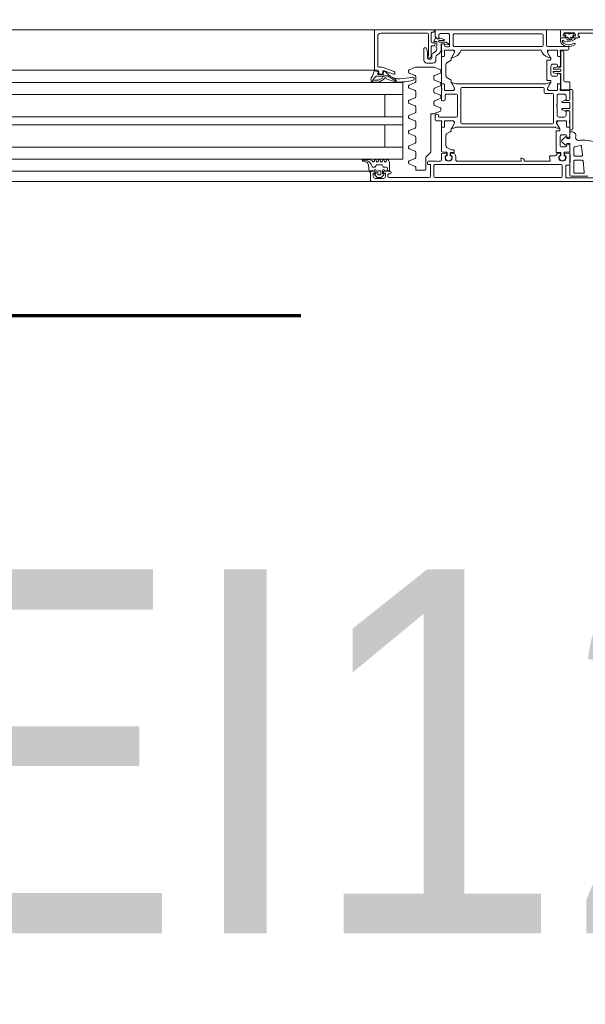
# Model space of a CAD drawing. Header units: centimetres. Extents: x -1631 to 1829, y -257 to 3158.
# Tile 58 of 129: x 364 to 392, y 972 to 1020. Entities that reach past the tile are written whole.
import ezdxf

# ---------------------------------------------------------------- set-up
doc = ezdxf.new("R2010")
doc.units = ezdxf.units.CM
doc.linetypes.add('Dash', pattern=[60, 30, -30])
doc.linetypes.add('Długa kreska', pattern=[142.875, 95.25, -47.625])
for name, color, linetype, lineweight in [('A-DETL', 90, 'Continuous', 9), ('A-DETL-GENF', 92, 'Continuous', 9), ('A-DOOR', 31, 'Continuous', 13), ('G-ANNO-TEXT', 231, 'Continuous', 13)]:
    doc.layers.add(name, color=color, linetype=linetype, lineweight=lineweight)
doc.styles.add('Arial', font='arial.ttf', dxfattribs={"width": 0.9, "height": 18})

# ---------------------------------------------------------------- blocks, each defined once
blk = doc.blocks.new('Schueco_FWS_ADS-75-SimplySmart_inw_Family-02 - FWS SI insert unit 90-2368450-6_piętro IV __13_80 m_ - stan projektowany')
at = {"layer": 'A-DETL-GENF'}
for p, q in [((74.6, 0.9), (-74.6, 0.9)), ((54.5, 0.4), (35.65, 0.4)), ((54.5, -0.2), (35.65, -0.2)), ((54.5, -0.8), (35.65, -0.8)), ((54.5, -1.9), (35.65, -1.9)), ((54.5, -2.3), (35.65, -2.3)), ((54.5, -3.4), (35.65, -3.4)), ((54.5, -4), (35.65, -4)), ((35.65, -4.6), (59.013, -4.6)), ((-75.5, -6.6), (75.5, -6.6))]:
    blk.add_line(p, q, dxfattribs=at)
at = {"layer": 'A-DOOR'}
for p, q in [((32.25, 0.9), (20.45, 0.9)), ((21.31, 0.73), (22.6, 0.73)), ((21.55, 0.645), (22.4, 0.645)), ((22.2, 0.495), (21.78, 0.495)), ((22.65, 0.68), (22.65, 0.14)), ((22.82, 0.12), (22.82, 0.65)), ((22.87, 0.7), (29.12, 0.7)), ((29.17, 0.65), (29.17, 0.12)), ((29.39, 0.7), (31.39, 0.7)), ((31.39, 0.52), (31.34, 0.52)), ((31.44, 0.65), (31.44, 0.57)), ((31.753, 0.685), (31.649, 0.581)), ((31.67, 0.75), (32.07, 0.75)), ((31.67, 0.53), (31.68, 0.53)), ((31.71, 0.5), (31.71, 0.37)), ((31.952, 0.7), (31.788, 0.7)), ((31.79, 0.42), (31.79, 0.53)), ((31.84, 0.58), (31.9, 0.58)), ((31.95, 0.53), (31.95, 0.42)), ((32.091, 0.581), (31.987, 0.685)), ((32.03, 0.37), (32.03, 0.5)), ((32.06, 0.53), (32.07, 0.53)), ((32.25, 0.9), (37.45, 0.9)), ((32.3, 0.45), (32.3, 0.85)), ((21.73, 0.44), (21.788, -0.11)), ((22.25, -0.105), (22.25, 0.445)), ((22.45, 0.04), (22.45, -0.45)), ((22.6, 0.09), (22.5, 0.09)), ((29.12, 0.07), (22.87, 0.07)), ((29.49, -0.05), (29.49, 0.02)), ((29.57, 0.3), (29.57, -0.259)), ((30.02, 0.35), (29.62, 0.35)), ((30.07, 0.203), (30.07, 0.3)), ((30.389, 0.038), (30.101, 0.157)), ((31.29, 0.47), (31.29, 0.45)), ((31.34, 0.4), (31.62, 0.4)), ((31.61, 0.37), (31.4, 0.37)), ((31.472, 0.37), (31.472, 0.25)), ((31.522, 0.2), (31.633, 0.2)), ((31.676, 0.175), (31.717, 0.105)), ((31.76, 0.08), (31.984, 0.08)), ((31.9, 0.37), (31.84, 0.37)), ((32.027, 0.105), (32.068, 0.175)), ((32.111, 0.2), (32.176, 0.2)), ((32.12, 0.4), (32.25, 0.4)), ((32.397, 0.103), (32.37, 0.41)), ((32.372, 0.4), (37.45, 0.4)), ((21.82, -0.41), (21.864, -0.829)), ((21.838, -0.155), (22.2, -0.155)), ((22.2, -0.355), (21.869, -0.355)), ((22.25, -0.763), (22.25, -0.405)), ((22.688, -0.37), (22.654, -0.37)), ((22.71, -0.36), (22.674, -0.36)), ((22.711, -0.482), (22.717, -0.403)), ((22.73, -0.522), (22.73, -0.38)), ((22.89, -0.38), (22.89, -0.505)), ((22.902, -0.403), (22.909, -0.482)), ((22.946, -0.36), (22.91, -0.36)), ((22.966, -0.37), (22.932, -0.37)), ((23.19, -0.36), (23.42, -0.36)), ((23.449, -0.324), (23.413, -0.136)), ((23.442, -0.1), (24.68, -0.1)), ((24.7, -0.12), (24.7, -0.13)), ((24.82, -0.25), (24.855, -0.25)), ((24.87, -0.1), (28.03, -0.1)), ((28.08, -0.15), (28.08, -0.3)), ((28.318, -0.37), (28.284, -0.37)), ((28.304, -0.36), (28.34, -0.36)), ((28.341, -0.482), (28.347, -0.403)), ((28.36, -0.38), (28.36, -0.505)), ((28.52, -0.522), (28.52, -0.38)), ((28.532, -0.403), (28.539, -0.482)), ((28.54, -0.36), (28.576, -0.36)), ((28.596, -0.37), (28.562, -0.37)), ((28.8, -0.45), (28.8, -0.15)), ((28.85, -0.1), (28.94, -0.1)), ((29.04, -0.1), (29.44, -0.1)), ((29.541, -0.329), (29.349, -0.521)), ((30.07, -0.547), (30.07, -0.283)), ((30.101, -0.237), (30.389, -0.118)), ((30.42, -0.002), (30.42, -0.078)), ((31.509, -0.15), (31.531, -0.09)), ((31.609, -0.09), (31.631, -0.15)), ((31.709, -0.15), (31.731, -0.09)), ((31.809, -0.09), (31.831, -0.15)), ((31.909, -0.15), (31.931, -0.09)), ((32.009, -0.09), (32.031, -0.15)), ((32.11, -0.14), (32.11, -0.1)), ((32.409, -0.18), (32.676, -0.18)), ((32.684, -0.101), (32.558, -0.076)), ((32.674, -0.158), (32.701, -0.172)), ((21.924, -0.872), (22.21, -0.811)), ((22.45, -0.846), (22.45, -0.583)), ((22.468, -0.563), (22.712, -0.542)), ((22.5, -0.5), (22.691, -0.5)), ((22.568, -0.954), (22.524, -0.942)), ((22.6, -0.855), (22.6, -0.93)), ((22.83, -0.805), (22.65, -0.805)), ((22.664, -0.896), (22.816, -1.023)), ((22.91, -0.525), (23.11, -0.525)), ((22.929, -0.5), (22.965, -0.5)), ((22.93, -1.305), (22.93, -0.905)), ((23.13, -0.545), (23.13, -1.585)), ((28.17, -0.545), (28.17, -0.635)), ((28.34, -0.525), (28.19, -0.525)), ((28.28, -0.5), (28.321, -0.5)), ((28.754, -0.561), (28.538, -0.542)), ((28.559, -0.5), (28.75, -0.5)), ((28.58, -0.869), (28.58, -1.375)), ((28.8, -1.729), (28.8, -0.61)), ((29.32, -0.591), (29.32, -2.4)), ((30.389, -0.712), (30.101, -0.593)), ((30.101, -0.987), (30.389, -0.868)), ((30.42, -0.752), (30.42, -0.828)), ((37.45, -0.8), (30.7, -0.8)), ((22.45, -1.729), (22.45, -1.364)), ((22.524, -1.268), (22.568, -1.256)), ((22.6, -1.28), (22.6, -1.355)), ((22.65, -1.405), (22.83, -1.405)), ((22.816, -1.177), (22.664, -1.304)), ((30.07, -1.297), (30.07, -1.033)), ((30.389, -1.462), (30.101, -1.343)), ((22.3, -3.59), (22.3, -1.7)), ((22.45, -1.81), (22.45, -2)), ((22.579, -1.78), (22.48, -1.78)), ((22.58, -1.779), (22.5, -1.779)), ((22.609, -2.08), (22.609, -1.81)), ((22.61, -2.049), (22.61, -1.809)), ((22.94, -1.625), (22.94, -1.691)), ((22.947, -1.716), (23.081, -1.949)), ((23.11, -1.605), (22.96, -1.605)), ((28.067, -1.78), (23.182, -1.78)), ((28.303, -1.716), (28.169, -1.949)), ((28.31, -1.647), (28.31, -1.691)), ((28.53, -1.462), (28.36, -1.56)), ((28.64, -2.049), (28.64, -1.809)), ((28.641, -1.81), (28.641, -2.08)), ((28.67, -1.779), (28.75, -1.779)), ((28.77, -1.78), (28.671, -1.78)), ((28.8, -2), (28.8, -1.81)), ((30.07, -2.047), (30.07, -1.783)), ((30.101, -1.737), (30.389, -1.618)), ((30.42, -1.502), (30.42, -1.578)), ((22.45, -2.1), (22.45, -2.54)), ((22.47, -2.028), (22.47, -2.072)), ((23.05, -2.1), (22.629, -2.1)), ((22.994, -2.099), (22.66, -2.099)), ((22.73, -2.28), (22.98, -2.28)), ((23.08, -2.38), (23.08, -2.8)), ((23.25, -3.4), (23.25, -2)), ((23.3, -1.95), (27.78, -1.95)), ((27.83, -2), (27.83, -2.8)), ((28, -3.37), (28, -2.33)), ((28.05, -2.28), (28.9, -2.28)), ((28.621, -2.1), (28.2, -2.1)), ((28.256, -2.099), (28.59, -2.099)), ((28.78, -2.072), (28.78, -2.028)), ((29.05, -2.1), (28.8, -2.1)), ((28.95, -2.33), (28.95, -2.37)), ((29, -2.42), (29.05, -2.42)), ((29.1, -2.37), (29.1, -2.15)), ((30.389, -2.212), (30.101, -2.093)), ((30.101, -2.487), (30.389, -2.368)), ((30.42, -2.252), (30.42, -2.328)), ((22.44, -2.73), (22.44, -2.97)), ((22.81, -2.7), (22.47, -2.7)), ((22.49, -2.6), (22.64, -2.6)), ((22.68, -2.574), (22.823, -2.64)), ((22.84, -2.667), (22.84, -2.67)), ((23.08, -2.9), (23.08, -3.32)), ((27.83, -2.9), (27.83, -3.7)), ((28.82, -2.628), (28.82, -2.692)), ((29.161, -2.454), (28.851, -2.582)), ((28.851, -2.738), (29.139, -2.857)), ((29.17, -2.903), (29.17, -3.043)), ((29.27, -2.45), (29.18, -2.45)), ((30.07, -2.797), (30.07, -2.533)), ((30.389, -2.962), (30.101, -2.843)), ((22.45, -3.16), (22.45, -3.55)), ((22.47, -3), (22.81, -3)), ((22.64, -3.1), (22.49, -3.1)), ((22.823, -3.06), (22.68, -3.126)), ((22.84, -3.03), (22.84, -3.033)), ((28.62, -3.13), (28.62, -3.32)), ((28.75, -3.08), (28.67, -3.08)), ((28.8, -3.6), (28.8, -3.13)), ((28.82, -3.255), (28.82, -3.318)), ((29.139, -3.089), (28.851, -3.209)), ((28.851, -3.364), (29.139, -3.484)), ((30.07, -3.547), (30.07, -3.283)), ((30.101, -3.237), (30.389, -3.118)), ((30.42, -3.002), (30.42, -3.078)), ((37.45, -3.4), (30.7, -3.4)), ((22.45, -3.995), (22.45, -3.655)), ((22.48, -3.625), (22.86, -3.625)), ((22.5, -3.6), (22.9, -3.6)), ((22.98, -3.42), (22.73, -3.42)), ((22.89, -3.655), (22.89, -4.415)), ((22.9, -3.7), (22.9, -3.89)), ((22.92, -3.628), (22.92, -3.672)), ((23.059, -3.89), (23.059, -3.62)), ((23.06, -3.651), (23.06, -3.891)), ((23.079, -3.6), (23.5, -3.6)), ((23.444, -3.601), (23.11, -3.601)), ((23.67, -3.45), (23.3, -3.45)), ((23.397, -3.984), (23.531, -3.751)), ((23.72, -3.7), (23.72, -3.5)), ((27.78, -3.75), (23.77, -3.75)), ((28.52, -3.42), (28.05, -3.42)), ((28.169, -3.751), (28.303, -3.984)), ((28.2, -3.6), (28.621, -3.6)), ((28.59, -3.601), (28.256, -3.601)), ((28.64, -3.891), (28.64, -3.651)), ((28.641, -3.62), (28.641, -3.89)), ((28.78, -3.672), (28.78, -3.628)), ((28.8, -3.89), (28.8, -3.7)), ((28.82, -3.882), (28.82, -3.945)), ((29.139, -3.716), (28.851, -3.836)), ((29.17, -3.53), (29.17, -3.67)), ((30.389, -3.712), (30.101, -3.593)), ((30.101, -3.987), (30.389, -3.868)), ((30.42, -3.752), (30.42, -3.828)), ((22.69, -4.025), (22.48, -4.025)), ((22.74, -5.515), (22.74, -4.075)), ((22.9, -3.971), (22.9, -4.341)), ((22.93, -3.92), (23.029, -3.92)), ((23.03, -3.921), (22.95, -3.921)), ((23.05, -4.425), (23.05, -4.35)), ((23.1, -4.3), (23.28, -4.3)), ((23.39, -4.08), (23.39, -4.009)), ((23.56, -4.1), (23.41, -4.1)), ((23.58, -5.08), (23.58, -4.12)), ((23.632, -3.92), (28.067, -3.92)), ((28.31, -4.009), (28.31, -4.053)), ((28.36, -4.14), (28.53, -4.238)), ((28.58, -4.325), (28.58, -4.875)), ((28.75, -3.921), (28.67, -3.921)), ((28.671, -3.92), (28.77, -3.92)), ((28.8, -5.229), (28.8, -3.971)), ((28.851, -3.991), (29.139, -4.111)), ((29.139, -4.343), (28.851, -4.462)), ((29.17, -4.157), (29.17, -4.297)), ((30.07, -4.297), (30.07, -4.033)), ((30.389, -4.462), (30.101, -4.343)), ((31.462, -4.315), (31.033, -4.063)), ((31.064, -4.153), (31.303, -4.297)), ((31.48, -4.163), (31.066, -4.021)), ((31.61, -4.329), (31.512, -4.329)), ((31.65, -4.155), (31.61, -4.21)), ((31.856, -4.03), (31.689, -4.121)), ((31.884, -4.129), (31.766, -4.193)), ((32.178, -4.015), (31.913, -4.015)), ((32.19, -4.108), (31.966, -4.108)), ((32.16, -4.161), (32.234, -4.031)), ((22.89, -4.57), (22.89, -4.62)), ((22.89, -4.775), (22.89, -5.535)), ((22.9, -4.859), (22.9, -5.229)), ((23.236, -4.54), (22.92, -4.54)), ((22.92, -4.65), (23.236, -4.65)), ((23.05, -4.745), (22.92, -4.745)), ((22.974, -4.437), (23.018, -4.449)), ((23.018, -4.751), (22.974, -4.763)), ((23.05, -4.85), (23.05, -4.775)), ((23.076, -4.423), (23.243, -4.468)), ((23.243, -4.722), (23.076, -4.767)), ((23.266, -4.497), (23.266, -4.51)), ((23.266, -4.68), (23.266, -4.693)), ((23.38, -4.4), (23.38, -4.8)), ((28.82, -4.508), (28.82, -4.572)), ((28.851, -4.618), (29.161, -4.746)), ((29.18, -4.75), (30.06, -4.75)), ((30.079, -4.746), (30.389, -4.618)), ((30.42, -4.502), (30.42, -4.578)), ((31.1, -4.45), (31.1, -4.482)), ((31.133, -4.529), (31.732, -4.747)), ((31.633, -4.573), (31.167, -4.403)), ((31.601, -4.54), (31.628, -4.54)), ((31.658, -4.514), (31.671, -4.411)), ((31.7, -4.385), (31.911, -4.385)), ((31.7, -4.45), (31.7, -4.526)), ((31.749, -4.75), (31.9, -4.75)), ((31.85, -4.4), (31.75, -4.4)), ((31.9, -4.55), (31.9, -4.45)), ((31.941, -4.419), (31.93, -4.509)), ((32.05, -4.6), (31.95, -4.6)), ((31.95, -4.8), (31.95, -6.28)), ((31.954, -4.542), (32.093, -4.569)), ((32.05, -4.6), (37.45, -4.6)), ((22.9, -5.31), (22.9, -5.5)), ((23.029, -5.28), (22.93, -5.28)), ((22.95, -5.279), (23.03, -5.279)), ((23.059, -5.58), (23.059, -5.31)), ((23.06, -5.309), (23.06, -5.549)), ((23.28, -4.9), (23.1, -4.9)), ((23.39, -5.191), (23.39, -5.12)), ((23.531, -5.449), (23.397, -5.216)), ((23.41, -5.1), (23.56, -5.1)), ((28.303, -5.216), (28.169, -5.449)), ((28.31, -5.147), (28.31, -5.191)), ((28.53, -4.962), (28.36, -5.06)), ((28.64, -5.549), (28.64, -5.309)), ((28.641, -5.31), (28.641, -5.58)), ((28.67, -5.279), (28.75, -5.279)), ((28.77, -5.28), (28.671, -5.28)), ((28.8, -5.5), (28.8, -5.31)), ((29.017, -5.352), (28.933, -5.41)), ((29.07, -5.1), (29.07, -5.249)), ((29.52, -4.95), (29.22, -4.95)), ((29.27, -5.322), (29.27, -5.2)), ((29.3, -5.312), (29.3, -5.76)), ((29.337, -5.227), (29.305, -5.289)), ((29.32, -5.15), (29.43, -5.15)), ((29.42, -5.2), (29.382, -5.2)), ((29.47, -5.28), (29.47, -5.25)), ((29.67, -5.68), (29.67, -5.1)), ((22.5, -5.65), (22.5, -5.72)), ((22.9, -5.6), (22.55, -5.6)), ((22.55, -5.77), (23.55, -5.77)), ((22.86, -5.565), (22.79, -5.565)), ((22.92, -5.528), (22.92, -5.572)), ((23.5, -5.6), (23.079, -5.6)), ((23.11, -5.599), (23.444, -5.599)), ((23.6, -5.82), (23.6, -6.55)), ((23.77, -6.35), (23.77, -5.82)), ((23.82, -5.77), (28.17, -5.77)), ((27.8, -5.6), (23.9, -5.6)), ((28.621, -5.6), (28.2, -5.6)), ((28.22, -5.82), (28.22, -6.35)), ((28.256, -5.599), (28.59, -5.599)), ((28.39, -6.32), (28.39, -5.81)), ((28.44, -5.76), (28.55, -5.76)), ((28.78, -5.572), (28.78, -5.528)), ((28.8, -5.85), (28.8, -5.6)), ((28.805, -5.656), (28.805, -5.885)), ((29.03, -5.71), (29.03, -5.646)), ((29.03, -6), (29.03, -5.81)), ((29.094, -5.523), (29.206, -5.445)), ((29.25, -5.81), (29.158, -5.81)), ((29.563, -5.7), (29.65, -5.7)), ((22.01, -6.2), (22.22, -6.2)), ((22.72, -6.2), (22.85, -6.2)), ((22.9, -6.25), (22.9, -6.55)), ((28.442, -5.911), (28.568, -5.988)), ((28.616, -5.858), (28.45, -5.874)), ((28.594, -5.995), (28.89, -5.995)), ((28.638, -5.885), (28.638, -5.878)), ((28.785, -5.905), (28.658, -5.905)), ((28.664, -6.114), (28.867, -6.184)), ((28.89, -6.075), (28.67, -6.075)), ((29.3, -6), (29.3, -6.43)), ((20.7, -6.43), (21.99, -6.43)), ((22.276, -6.421), (22.252, -6.397)), ((22.27, -6.45), (22.67, -6.45)), ((22.327, -6.43), (22.297, -6.43)), ((22.643, -6.43), (22.613, -6.43)), ((22.688, -6.397), (22.664, -6.421)), ((28.17, -6.4), (23.82, -6.4)), ((28.83, -6.42), (28.49, -6.42)), ((31.8, -6.43), (29.49, -6.43)), ((32.1, -6.6), (37.45, -6.6))]:
    blk.add_line(p, q, dxfattribs=at)
at = {"layer": 'A-DOOR', "flags": 128}
for points in [[(22.45, 0.595), (22.45, -0.03), (22.43, -0.03), (22.43, -0.43), (22.45, -0.43), (22.45, -0.97), (22.6, -0.97), (22.616, -0.911)], [(29.44, 0.07), (29.34, 0.07), (29.34, 0.65)], [(31.67, 0.45), (31.67, 0.5), (31.57, 0.5), (31.57, 0.65)], [(32.17, 0.65), (32.17, 0.5), (32.07, 0.5), (32.07, 0.45)], [(31.37, 0.34), (31.37, -0.06), (31.435, -0.16)], [(32.33, 0.45), (32.33, 0.37), (32.13, 0.37)], [(24.875, -0.23), (24.875, -0.223), (24.85, -0.19), (24.85, -0.12)], [(37.45, -4), (30.7, -4), (30.7, -0.2), (37.45, -0.2)], [(28.19, -0.655), (28.305, -0.655), (28.53, -0.782)], [(31.6, -0.8), (31.6, -1.9), (30.7, -1.9), (37.45, -1.9)], [(22.616, -1.289), (22.6, -1.23), (22.45, -1.23), (22.45, -1.555), (22.35, -1.555)], [(22.35, -1.65), (22.44, -1.65), (22.44, -2.55)], [(22.962, -1.741), (23.1, -1.98), (23.1, -2.05)], [(28.15, -2.05), (28.15, -1.98), (28.288, -1.741)], [(22.5, -2.59), (22.63, -2.59), (22.63, -2.38)], [(31.6, -3.4), (31.6, -2.3), (30.7, -2.3), (37.45, -2.3)], [(22.44, -3.15), (22.44, -3.64), (22.35, -3.64)], [(22.63, -3.32), (22.63, -3.11), (22.5, -3.11)], [(23.55, -3.65), (23.55, -3.72), (23.412, -3.959)], [(28.288, -3.959), (28.15, -3.72), (28.15, -3.65)], [(31.711, -4.241), (31.673, -4.303), (32.009, -4.303)], [(22.92, -4.445), (23.05, -4.445), (23.051, -4.439)], [(29.25, -6.48), (29.15, -6.48), (29.15, -6.6), (32.1, -6.6), (32.1, -4.65)], [(23.412, -5.241), (23.55, -5.48), (23.55, -5.55)], [(28.15, -5.55), (28.15, -5.48), (28.288, -5.241)], [(29.44, -6.38), (29.44, -5.3), (29.45, -5.3)], [(29.48, -5.2), (29.48, -5.45), (29.513, -5.658)], [(29.14, -5.821), (29.102, -5.896), (29.1, -5.95), (29.25, -5.95)], [(22.85, -6.6), (14.2, -6.6), (14.2, -6.26), (14.31, -6.15), (14.37, -6.15), (14.37, -6.32)], [(22.04, -6.38), (22.04, -6.28), (21.96, -6.28), (21.96, -6.25)], [(22.27, -6.33), (22.3, -6.33), (22.3, -6.2), (22.16, -6.2)], [(22.27, -6.25), (22.27, -6.3), (22.17, -6.3), (22.17, -6.35)], [(22.85, -6.2), (22.64, -6.2), (22.64, -6.33), (22.67, -6.33)], [(22.77, -6.35), (22.77, -6.3), (22.67, -6.3), (22.67, -6.25)], [(22.9, -6.006), (22.9, -6.015), (22.9, -6.15)], [(23.65, -6.6), (29.1, -6.6), (29.1, -6.26), (28.99, -6.15), (28.93, -6.15), (28.93, -6.32)], [(28.65, -5.86), (28.65, -5.9), (28.75, -5.9)], [(28.935, -6.15), (29, -6.15), (29.054, -6.212)], [(29.088, -6.206), (29.17, -6.02), (29.05, -6.02)]]:
    blk.add_lwpolyline(points, dxfattribs=at)
for points in [[(22.38, -6.227), (22.34, -6.213), (22.346, -6.149), (22.34, -6.213)], [(22.523, -6.212), (22.47, -6.099), (22.417, -6.212), (22.47, -6.099)], [(22.583, -6.115), (22.6, -6.213), (22.56, -6.227), (22.6, -6.213)]]:
    blk.add_lwpolyline(points, close=True, dxfattribs=at)
at = {"layer": 'A-DOOR'}
for centre, radius, start, end in [((21.78, 0.445), 0.05, 90, 186), ((22.2, 0.445), 0.05, 360, 90), ((22.4, 0.595), 0.05, 0, 90), ((22.6, 0.68), 0.05, 360, 90), ((22.87, 0.65), 0.05, 90, 180), ((29.12, 0.65), 0.05, 0, 90), ((29.39, 0.65), 0.05, 90, 180), ((31.34, 0.47), 0.05, 90, 180), ((31.39, 0.65), 0.05, 360, 90), ((31.39, 0.57), 0.05, 270, 0), ((31.67, 0.65), 0.1, 90, 180), ((31.67, 0.56), 0.03, 134.9981, 270.0001), ((31.68, 0.5), 0.03, 0, 90), ((31.788, 0.65), 0.05, 90, 135.0277), ((31.84, 0.53), 0.05, 89.9979, 180.0021), ((31.9, 0.53), 0.05, 359.9979, 90.0021), ((31.952, 0.65), 0.05, 44.9798, 90), ((32.06, 0.5), 0.03, 90, 180), ((32.07, 0.65), 0.1, 0, 90), ((32.07, 0.56), 0.03, 270.0055, 44.9966), ((32.25, 0.85), 0.05, 360, 90), ((22.5, 0.04), 0.05, 90, 180), ((22.6, 0.14), 0.05, 270, 0), ((22.87, 0.12), 0.05, 180, 270), ((29.12, 0.12), 0.05, 270, 0), ((29.44, 0.02), 0.05, 0, 90), ((29.62, 0.3), 0.05, 89.9999, 179.9999), ((30.02, 0.3), 0.05, 359.9999, 89.9999), ((30.12, 0.203), 0.05, 179.9999, 247.4999), ((30.37, -0.008), 0.05, 7.1452, 67.4999), ((31.34, 0.45), 0.05, 180, 270), ((31.4, 0.34), 0.03, 90, 180), ((31.522, 0.25), 0.05, 180, 270), ((31.66, 0.37), 0.05, 180.0006, 0.0006), ((31.62, 0.45), 0.05, 270, 360), ((31.633, 0.15), 0.05, 30, 90), ((31.76, 0.13), 0.05, 210, 270), ((31.84, 0.42), 0.05, 179.9989, 270.0011), ((31.9, 0.42), 0.05, 269.9989, 0.0011), ((31.984, 0.13), 0.05, 270, 330), ((32.08, 0.37), 0.05, 180, 360), ((32.111, 0.15), 0.05, 90, 150), ((32.12, 0.45), 0.05, 180, 270), ((32.176, 0.15), 0.05, 12.1266, 90), ((32.597, 0.244), 0.381, 192.6599, 268.1005), ((32.25, 0.45), 0.05, 270, 0), ((32.33, 0.41), 0.04, 0.0006, 89.9999), ((32.596, 0.12), 0.2, 185.0082, 258.9975), ((21.838, -0.105), 0.05, 186, 270), ((21.869, -0.405), 0.05, 90, 186), ((22.2, -0.105), 0.05, 270, 0), ((22.2, -0.405), 0.05, 360, 90), ((22.5, -0.45), 0.05, 180, 270), ((22.81, -0.28), 0.18, 330, 210), ((22.81, -0.275), 0.16, 327.9154, 212.0846), ((22.688, -0.4), 0.03, 355, 90), ((22.691, -0.48), 0.02, 270, 355), ((22.71, -0.38), 0.02, 360, 90), ((22.91, -0.38), 0.02, 90, 180), ((22.932, -0.4), 0.03, 90, 185), ((22.929, -0.48), 0.02, 185, 270), ((22.965, -0.3), 0.2, 270, 333.8961), ((23.19, -0.41), 0.05, 90, 153.8961), ((23.442, -0.13), 0.03, 90, 191), ((23.42, -0.33), 0.03, 270, 11), ((24.68, -0.12), 0.02, 360, 90), ((24.82, -0.13), 0.12, 180, 270), ((24.87, -0.12), 0.02, 90, 180), ((24.855, -0.23), 0.02, 270, 360), ((24.855, -0.223), 0.02, 360, 45), ((28.03, -0.15), 0.05, 360, 90), ((28.28, -0.3), 0.2, 180, 270), ((28.44, -0.28), 0.18, 330, 210), ((28.44, -0.275), 0.16, 327.91, 212.09), ((28.318, -0.4), 0.03, 355, 90), ((28.321, -0.48), 0.02, 270, 355), ((28.34, -0.38), 0.02, 360, 90), ((28.54, -0.38), 0.02, 90, 180), ((28.562, -0.4), 0.03, 90, 185), ((28.559, -0.48), 0.02, 185, 270), ((28.75, -0.45), 0.05, 270, 360), ((28.85, -0.15), 0.05, 90, 180), ((28.99, -0.153), 0.0725, 46.3972, 133.6028), ((29.44, -0.05), 0.05, 270, 360), ((29.47, -0.259), 0.1, 314.9999, 359.9999), ((30.12, -0.283), 0.05, 112.4999, 179.9999), ((30.37, -0.072), 0.05, 292.4999, 352.8547), ((31.47, -0.14), 0.04, 209.9997, 345.0005), ((31.57, -0.1), 0.04, 15.0002, 164.9998), ((31.67, -0.14), 0.04, 194.9996, 345.0004), ((31.77, -0.1), 0.04, 15.0002, 164.9998), ((31.87, -0.14), 0.04, 194.9996, 345.0004), ((31.97, -0.1), 0.04, 15.0002, 164.9998), ((32.07, -0.14), 0.04, 194.9997, 0.0002), ((32.15, -0.1), 0.04, 40.3208, 180), ((32.409, 0.12), 0.3, 220.3198, 270.0013), ((32.551, -0.478), 0.343, 68.9463, 84.3989), ((32.676, -0.14), 0.04, 269.9191, 78.9894), ((21.913, -0.823), 0.05, 186, 282), ((22.2, -0.763), 0.05, 282, 360), ((22.47, -0.583), 0.02, 95, 180), ((22.55, -0.846), 0.1, 180, 255), ((22.575, -0.93), 0.025, 255, 0), ((22.65, -0.855), 0.05, 90, 180), ((22.645, -0.919), 0.03, 50, 165.0049), ((22.71, -0.522), 0.02, 275, 0), ((22.83, -0.905), 0.1, 360, 90), ((22.91, -0.505), 0.02, 180, 270), ((23.11, -0.545), 0.02, 0, 90), ((28.19, -0.545), 0.02, 90, 180), ((28.19, -0.635), 0.02, 180, 270), ((28.305, -0.675), 0.02, 60, 90), ((28.34, -0.505), 0.02, 270, 360), ((28.54, -0.522), 0.02, 180, 265), ((28.48, -0.869), 0.1, 360, 60), ((28.75, -0.61), 0.05, 360, 85), ((29.42, -0.591), 0.1, 134.9999, 179.9999), ((30.12, -0.547), 0.05, 179.9999, 247.4999), ((30.37, -0.758), 0.05, 7.1452, 67.4999), ((30.37, -0.822), 0.05, 292.4999, 352.8547), ((21.835, 1.362), 2.5, 256.469, 266.7837), ((21.807, 0.863), 2, 266.7837, 275.3952), ((22.009, -1.277), 0.15, 344.3113, 95.3952), ((22.35, -1.355), 0.2, 169.3496, 270), ((22.55, -1.364), 0.1, 105, 180), ((22.575, -1.28), 0.025, 0, 105), ((22.65, -1.355), 0.05, 180, 270), ((22.645, -1.281), 0.03, 194.9951, 310), ((22.752, -1.1), 0.1, 310, 50), ((22.83, -1.305), 0.1, 270, 0), ((28.48, -1.375), 0.1, 300, 360), ((30.12, -1.033), 0.05, 112.4999, 179.9999), ((30.12, -1.297), 0.05, 179.9999, 247.4999), ((22.35, -1.7), 0.05, 90, 180), ((22.5, -1.729), 0.05, 180, 270), ((22.48, -1.81), 0.03, 90, 180), ((22.579, -1.81), 0.03, 0, 90), ((22.58, -1.809), 0.03, 0, 90), ((22.96, -1.625), 0.02, 90, 180), ((22.99, -1.691), 0.05, 180, 210), ((22.974, -1.734), 0.0138, 84.6714, 210), ((22.929, -2.218), 0.5, 62.5097, 84.6714), ((23.11, -1.585), 0.02, 270, 0), ((23.182, -1.73), 0.05, 242.5097, 270), ((28.067, -1.73), 0.05, 270, 297.4903), ((28.321, -2.218), 0.5, 95.3286, 117.4903), ((28.276, -1.734), 0.0138, 330, 95.3286), ((28.26, -1.691), 0.05, 330, 360), ((28.41, -1.647), 0.1, 120, 180), ((28.67, -1.809), 0.03, 90, 180), ((28.671, -1.81), 0.03, 90, 180), ((28.75, -1.729), 0.05, 270, 0), ((28.77, -1.81), 0.03, 0, 90), ((30.12, -1.783), 0.05, 112.4999, 179.9999), ((30.37, -1.508), 0.05, 7.1452, 67.4999), ((30.37, -1.572), 0.05, 292.4999, 352.8547), ((22.44, -2.028), 0.03, 0, 70.5288), ((22.44, -2.072), 0.03, 289.4712, 0), ((22.629, -2.08), 0.02, 180, 270), ((22.66, -2.049), 0.05, 180, 270), ((22.73, -2.38), 0.1, 90, 180), ((22.98, -2.38), 0.1, 360, 90), ((22.994, -1.999), 0.1, 270, 30), ((23.05, -2.05), 0.05, 270, 0), ((23.3, -2), 0.05, 90, 180), ((27.78, -2), 0.05, 0, 90), ((28.05, -2.33), 0.05, 90, 180), ((28.2, -2.05), 0.05, 180, 270), ((28.256, -1.999), 0.1, 150, 270), ((28.59, -2.049), 0.05, 270, 0), ((28.621, -2.08), 0.02, 270, 360), ((28.81, -2.028), 0.03, 109.4712, 180), ((28.81, -2.072), 0.03, 180, 250.5288), ((28.9, -2.33), 0.05, 0, 90), ((29, -2.37), 0.05, 180, 270), ((29.05, -2.15), 0.05, 0, 90), ((29.05, -2.37), 0.05, 270, 0), ((29.27, -2.4), 0.05, 269.9999, 359.9999), ((30.12, -2.047), 0.05, 179.9999, 247.4999), ((30.37, -2.258), 0.05, 7.1452, 67.4999), ((30.37, -2.322), 0.05, 292.4999, 352.8547), ((22.49, -2.55), 0.05, 180, 270), ((22.47, -2.73), 0.03, 90, 180), ((22.5, -2.54), 0.05, 180, 270), ((22.668, -2.601), 0.03, 65, 158.2882), ((22.81, -2.67), 0.03, 270, 0), ((22.81, -2.667), 0.03, 0, 65), ((23.027, -2.85), 0.0725, 316.3972, 43.6028), ((27.777, -2.85), 0.0725, 316.3972, 43.6028), ((28.87, -2.628), 0.05, 112.4999, 179.9999), ((28.87, -2.692), 0.05, 179.9999, 247.4999), ((29.12, -2.903), 0.05, 359.9999, 67.4999), ((29.18, -2.5), 0.05, 89.9999, 112.4999), ((30.12, -2.533), 0.05, 112.4999, 179.9999), ((30.12, -2.797), 0.05, 179.9999, 247.4999), ((22.47, -2.97), 0.03, 180, 270), ((22.49, -3.15), 0.05, 90, 180), ((22.5, -3.16), 0.05, 90, 180), ((22.73, -3.32), 0.1, 180, 270), ((22.668, -3.099), 0.03, 201.7118, 295), ((22.81, -3.03), 0.03, 0, 90), ((22.81, -3.033), 0.03, 295, 0), ((22.98, -3.32), 0.1, 270, 0), ((23.3, -3.4), 0.05, 180, 270), ((28.05, -3.37), 0.05, 180, 270), ((28.52, -3.32), 0.1, 270, 0), ((28.67, -3.13), 0.05, 90, 180), ((28.75, -3.13), 0.05, 0, 90), ((28.87, -3.255), 0.05, 112.4999, 179.9999), ((28.87, -3.318), 0.05, 179.9999, 247.4999), ((29.12, -3.043), 0.05, 292.4999, 359.9999), ((30.12, -3.283), 0.05, 112.4999, 179.9999), ((30.37, -3.008), 0.05, 7.1452, 67.4999), ((30.37, -3.072), 0.05, 292.4999, 352.8547), ((22.35, -3.59), 0.05, 180, 270), ((22.5, -3.55), 0.05, 180, 270), ((22.48, -3.655), 0.03, 90, 180), ((22.86, -3.655), 0.03, 0, 90), ((22.89, -3.628), 0.03, 360, 70.5288), ((22.89, -3.672), 0.03, 289.4712, 0), ((22.93, -3.89), 0.03, 180, 270), ((23.029, -3.89), 0.03, 270, 0), ((23.03, -3.891), 0.03, 270, 0), ((23.079, -3.62), 0.02, 90, 180), ((23.11, -3.651), 0.05, 90, 180), ((23.444, -3.701), 0.1, 330, 90), ((23.5, -3.65), 0.05, 0, 90), ((23.67, -3.5), 0.05, 0, 90), ((23.77, -3.7), 0.05, 180, 270), ((27.78, -3.7), 0.05, 270, 360), ((28.2, -3.65), 0.05, 90, 180), ((28.256, -3.701), 0.1, 90, 210), ((28.59, -3.651), 0.05, 0, 90), ((28.621, -3.62), 0.02, 360, 90), ((28.67, -3.891), 0.03, 180, 270), ((28.671, -3.89), 0.03, 180, 270), ((28.77, -3.89), 0.03, 270, 0), ((28.81, -3.628), 0.03, 109.4712, 180), ((28.81, -3.672), 0.03, 180, 250.5288), ((28.87, -3.882), 0.05, 112.4999, 179.9999), ((29.12, -3.53), 0.05, 359.9999, 67.4999), ((29.12, -3.67), 0.05, 292.4999, 359.9999), ((30.12, -3.547), 0.05, 179.9999, 247.4999), ((30.37, -3.758), 0.05, 7.1452, 67.4999), ((30.37, -3.822), 0.05, 292.4999, 352.8547), ((22.48, -3.995), 0.03, 180, 270), ((22.69, -4.075), 0.05, 0, 90), ((22.95, -3.971), 0.05, 90, 180), ((23, -4.341), 0.1, 180, 255), ((23.1, -4.35), 0.05, 90, 180), ((23.28, -4.4), 0.1, 0, 90), ((23.44, -4.009), 0.05, 150, 180), ((23.41, -4.08), 0.02, 180, 270), ((23.424, -3.966), 0.0138, 150, 275.3286), ((23.379, -3.482), 0.5, 275.3286, 297.4903), ((23.56, -4.12), 0.02, 0, 90), ((23.632, -3.97), 0.05, 90, 117.4903), ((28.067, -3.97), 0.05, 62.5097, 90), ((28.321, -3.482), 0.5, 242.5097, 264.6714), ((28.276, -3.966), 0.0138, 264.6714, 30), ((28.26, -4.009), 0.05, 0, 30), ((28.41, -4.053), 0.1, 180, 240), ((28.48, -4.325), 0.1, 0, 60), ((28.75, -3.971), 0.05, 0, 90), ((28.87, -3.945), 0.05, 179.9999, 247.4999), ((29.12, -4.157), 0.05, 359.9999, 67.4999), ((29.12, -4.297), 0.05, 292.4999, 359.9999), ((30.12, -4.033), 0.05, 112.4999, 179.9999), ((30.12, -4.297), 0.05, 179.9999, 247.4999), ((30.215, -4.184), 0.08, 103.4704, 285.301), ((30.933, -7.009), 2.994, 87.8817, 104.2277), ((30.932, -7.009), 2.834, 91.5223, 104.2144), ((30.878, -4.975), 0.8, 63.6139, 91.5286), ((31.103, -4.089), 0.075, 159.9851, 238.8937), ((31.04, -4.097), 0.08, 70.9899, 87.8894), ((30.709, -5.282), 1.15, 40.8482, 62.8303), ((31.512, -4.229), 0.1, 239.6164, 270), ((31.454, -4.239), 0.08, 26.9556, 70.9899), ((31.569, -4.18), 0.05, 206.9556, 323.6334), ((31.616, -4.253), 0.0764, 265.7355, 330.0671), ((31.747, -4.226), 0.12, 118.6334, 143.6334), ((31.847, -4.342), 0.17, 118.5366, 143.5366), ((31.913, -4.135), 0.12, 89.9961, 118.6334), ((31.966, -4.278), 0.17, 89.9272, 118.5366), ((32.009, -4.243), 0.06, 270, 326.6979), ((33.437, -5.398), 1.777, 136.2734, 140.8645), ((33.06, -4.734), 0.95, 145.949, 168.5732), ((32.125, -4.141), 0.04, 314.9639, 330.3746), ((32.173, -4.135), 0.12, 325.949, 88.0077), ((22.92, -4.415), 0.03, 180, 270), ((22.92, -4.57), 0.03, 90, 180), ((22.92, -4.62), 0.03, 180, 270), ((22.92, -4.775), 0.03, 90, 180), ((23, -4.859), 0.1, 105, 180), ((23.025, -4.425), 0.025, 255, 0), ((23.025, -4.775), 0.025, 0, 105), ((23.1, -4.85), 0.05, 180, 270), ((23.071, -4.442), 0.02, 75, 170), ((23.071, -4.748), 0.02, 190, 285), ((23.236, -4.51), 0.03, 270, 0), ((23.236, -4.68), 0.03, 0, 90), ((23.236, -4.497), 0.03, 0, 75), ((23.236, -4.693), 0.03, 285, 0), ((23.28, -4.8), 0.1, 270, 0), ((28.87, -4.508), 0.05, 112.4999, 179.9999), ((28.87, -4.572), 0.05, 179.9999, 247.4999), ((29.18, -4.7), 0.05, 247.4999, 269.9999), ((30.06, -4.7), 0.05, 269.9999, 292.4999), ((30.37, -4.508), 0.05, 7.1452, 67.4999), ((30.37, -4.572), 0.05, 292.4999, 352.8547), ((31.15, -4.45), 0.05, 70, 180), ((31.15, -4.482), 0.05, 180, 250), ((31.601, -4.51), 0.03, 220.8482, 270), ((31.628, -4.51), 0.03, 270, 352.9436), ((31.65, -4.526), 0.05, 250, 0), ((31.7, -4.415), 0.03, 90, 172.9436), ((31.75, -4.45), 0.05, 90, 180), ((31.749, -4.7), 0.05, 250, 270), ((31.85, -4.45), 0.05, 0, 90), ((31.95, -4.55), 0.05, 180, 270), ((31.9, -4.8), 0.05, 0, 90), ((31.911, -4.415), 0.03, 352.7923, 90), ((31.959, -4.513), 0.03, 171.882, 259.0059), ((32.05, -4.65), 0.05, 0, 90), ((32.099, -4.54), 0.03, 257.6435, 348.5732), ((22.95, -5.229), 0.05, 180, 270), ((22.93, -5.31), 0.03, 90, 180), ((23.029, -5.31), 0.03, 0, 90), ((23.03, -5.309), 0.03, 0, 90), ((23.41, -5.12), 0.02, 90, 180), ((23.44, -5.191), 0.05, 180, 210), ((23.424, -5.234), 0.0138, 84.3774, 210), ((23.376, -5.718), 0.5, 17.7484, 84.3774), ((23.56, -5.08), 0.02, 270, 0), ((28.324, -5.718), 0.5, 95.6226, 162.2516), ((28.276, -5.234), 0.0138, 330, 95.6226), ((28.26, -5.191), 0.05, 330, 0), ((28.41, -5.147), 0.1, 120, 180), ((28.48, -4.875), 0.1, 300, 0), ((28.67, -5.309), 0.03, 90, 180), ((28.671, -5.31), 0.03, 90, 180), ((28.75, -5.229), 0.05, 270, 0), ((28.77, -5.31), 0.03, 0, 90), ((28.945, -5.249), 0.125, 305, 360), ((29.22, -5.1), 0.15, 90, 180), ((29.12, -5.322), 0.15, 305, 360), ((29.32, -5.2), 0.05, 90, 180), ((29.35, -5.312), 0.05, 153, 180), ((29.382, -5.25), 0.05, 90, 153), ((29.42, -5.25), 0.05, 0, 90), ((29.43, -5.2), 0.05, 0, 90), ((29.45, -5.28), 0.02, 270, 0), ((29.52, -5.1), 0.15, 360, 90), ((22.491, -6.289), 0.519, 42.3901, 124.8585), ((22.55, -5.65), 0.05, 90, 180), ((22.55, -5.72), 0.05, 180, 270), ((22.79, -5.515), 0.05, 180, 270), ((22.86, -5.535), 0.03, 270, 0), ((22.89, -5.528), 0.03, 360, 70.5288), ((22.89, -5.572), 0.03, 289.4712, 0), ((23.079, -5.58), 0.02, 180, 270), ((23.11, -5.549), 0.05, 180, 270), ((23.444, -5.499), 0.1, 270, 30), ((23.5, -5.55), 0.05, 270, 0), ((23.55, -5.82), 0.05, 0, 90), ((23.82, -5.82), 0.05, 90, 180), ((23.9, -5.55), 0.05, 197.7484, 270), ((27.8, -5.55), 0.05, 270, 342.2516), ((28.2, -5.55), 0.05, 180, 270), ((28.256, -5.499), 0.1, 150, 270), ((28.17, -5.82), 0.05, 360, 90), ((28.44, -5.81), 0.05, 90, 180), ((28.55, -5.86), 0.1, 360, 90), ((28.59, -5.549), 0.05, 270, 0), ((28.621, -5.58), 0.02, 270, 0), ((28.81, -5.528), 0.03, 109.4712, 180), ((28.81, -5.572), 0.03, 180, 250.5288), ((29.105, -5.656), 0.3, 125, 180), ((29.18, -5.646), 0.15, 125, 180), ((29.03, -5.76), 0.05, 270, 90), ((29.158, -5.83), 0.02, 90, 153), ((29.25, -5.76), 0.05, 270, 0), ((29.563, -5.65), 0.05, 189.0903, 270), ((29.65, -5.68), 0.02, 270, 0), ((22.01, -6.25), 0.05, 90, 180), ((22.26, -6.2), 0.1, 117.8642, 180), ((22.22, -5.9), 0.045, 124.8585, 304.8585), ((22.582, -6.81), 0.79, 80.8458, 117.8642), ((22.22, -6.25), 0.05, 0, 90), ((22.28, -6.369), 0.04, 104.4775, 225), ((22.491, -6.289), 0.429, 43.162, 124.8585), ((22.375, -6.152), 0.03, 107.4598, 175), ((22.375, -6.152), 0.03, 107.4598, 175), ((22.582, -6.81), 0.72, 98.9885, 107.4598), ((22.582, -6.81), 0.72, 98.9885, 107.4598), ((22.39, -6.199), 0.03, 250, 335), ((22.39, -6.199), 0.03, 250, 335), ((22.582, -6.81), 0.72, 92.4282, 98.9885), ((22.582, -6.81), 0.72, 92.4282, 98.9885), ((22.55, -6.199), 0.03, 205, 290), ((22.55, -6.199), 0.03, 205, 290), ((22.553, -6.121), 0.03, 10, 92.4282), ((22.553, -6.121), 0.03, 10, 92.4282), ((22.72, -6.25), 0.05, 90, 180), ((22.66, -6.369), 0.04, 315, 75.5225), ((22.692, -6.129), 0.1, 49.3398, 80.8458), ((22.79, -6.015), 0.05, 229.3398, 282.6892), ((22.794, -6.035), 0.03, 282.6892, 26.8893), ((22.723, -6.071), 0.11, 26.8893, 43.162), ((22.85, -6.15), 0.05, 270, 0), ((22.85, -6.25), 0.05, 0, 90), ((22.8, -6.006), 0.1, 360, 42.3901), ((22.37, -6.029), 0.53, 360, 1.5104), ((28.49, -6.32), 0.1, 180, 270), ((28.452, -5.894), 0.02, 95.5, 238.815), ((28.594, -5.945), 0.05, 238.815, 270), ((28.618, -5.878), 0.02, 0, 95.5), ((28.658, -5.885), 0.02, 180, 270), ((28.67, -6.095), 0.02, 90, 251.0954), ((28.75, -5.85), 0.05, 270, 0), ((28.785, -5.885), 0.02, 270, 0), ((28.83, -6.32), 0.1, 270, 360), ((28.88, -6.146), 0.04, 251.0954, 336.1826), ((28.89, -6.035), 0.04, 270, 90), ((28.935, -6.17), 0.02, 90, 156.1826), ((29.05, -6), 0.02, 180, 270), ((29.069, -6.198), 0.02, 221.4237, 336.1613), ((29.12, -5.905), 0.02, 153, 180), ((29.25, -6), 0.05, 0, 90), ((31.8, -6.28), 0.15, 270, 360), ((21.99, -6.38), 0.05, 270, 0), ((22.27, -6.35), 0.1, 180, 270), ((22.297, -6.4), 0.03, 225, 270), ((22.327, -6.38), 0.05, 270, 297.4893), ((22.47, -6.655), 0.26, 62.5107, 117.4893), ((22.613, -6.38), 0.05, 242.5107, 270), ((22.643, -6.4), 0.03, 270, 315), ((22.67, -6.35), 0.1, 270, 0), ((22.85, -6.55), 0.05, 270, 360), ((23.65, -6.55), 0.05, 180, 270), ((23.82, -6.35), 0.05, 180, 270), ((28.17, -6.35), 0.05, 270, 0), ((29.25, -6.43), 0.05, 270, 0), ((29.49, -6.38), 0.05, 180, 270)]:
    blk.add_arc(centre, radius, start, end, dxfattribs=at)

msp = doc.modelspace()

# ---------------------------------------------------------------- linework, layer by layer
at = {"layer": 'A-DETL', "linetype": 'Długa kreska', "lineweight": 70}
msp.add_line((1235.377, 1005.826), (294.377, 1005.826), dxfattribs=at)
at = {"layer": 'A-DETL', "linetype": 'Dash', "lineweight": 25}
for points, knots in [([(-555.623, 1472.575), (-478.908, 1472.575), (-450.623, 1472.575), (-439.123, 1472.575), (-439.123, 1461.075), (-439.123, 1432.79), (-439.123, 1329.11), (-439.123, 1326.281), (-439.123, 1289.326), (-402.167, 1289.326), (-399.339, 1289.326), (54.377, 1289.326), (347.204, 1289.326), (391.666, 1289.326), (413.877, 1267.114), (413.877, 1211.148), (413.877, 1019.9)], [0, 0, 0, 0, 1.274059, 1.834911, 2.395763, 3.964714, 5.438832, 7.007784, 7.847024, 8.686264, 14.083246, 22.278473, 30.929004, 34.961158, 36.402966, 39.45005, 39.45005, 39.45005, 39.45005]), ([(412.842, 1006.951), (412.842, 497.964), (412.842, 435.326), (370.988, 410.917), (291.377, 409.326)], [0, 0, 0, 0, 6.781245, 8.866954, 8.866954, 8.866954, 8.866954])]:
    msp.add_open_spline(points, degree=3, knots=knots, dxfattribs=at)

# ---------------------------------------------------------------- block references
at = {"layer": 'A-DOOR', "rotation": 180}
msp.add_blockref('Schueco_FWS_ADS-75-SimplySmart_inw_Family-02 - FWS SI insert unit 90-2368450-6_piętro IV __13_80 m_ - stan projektowany', (413.877, 1013.376), dxfattribs=at)

# ---------------------------------------------------------------- texts
at = {"layer": 'G-ANNO-TEXT', "color": 1, "insert": (357.139, 993.29), "char_height": 18, "width": 58.9032, "attachment_point": 1, "line_spacing_factor": 0.936439, "style": 'Arial'}
msp.add_mtext('\\pxt6.35,12.7,19.05,25.4,31.75,38.1,44.45,50.8,57.15,63.5,69.85,76.2,82.55,88.9,95.25,101.6,107.95,114.3,120.65,127,133.35,139.7,146.05,152.4,158.75,165.1,171.45,177.8,184.15,190.5,196.85,203.2;{EI120}', dxfattribs=at)

doc.saveas('drawing.dxf')
